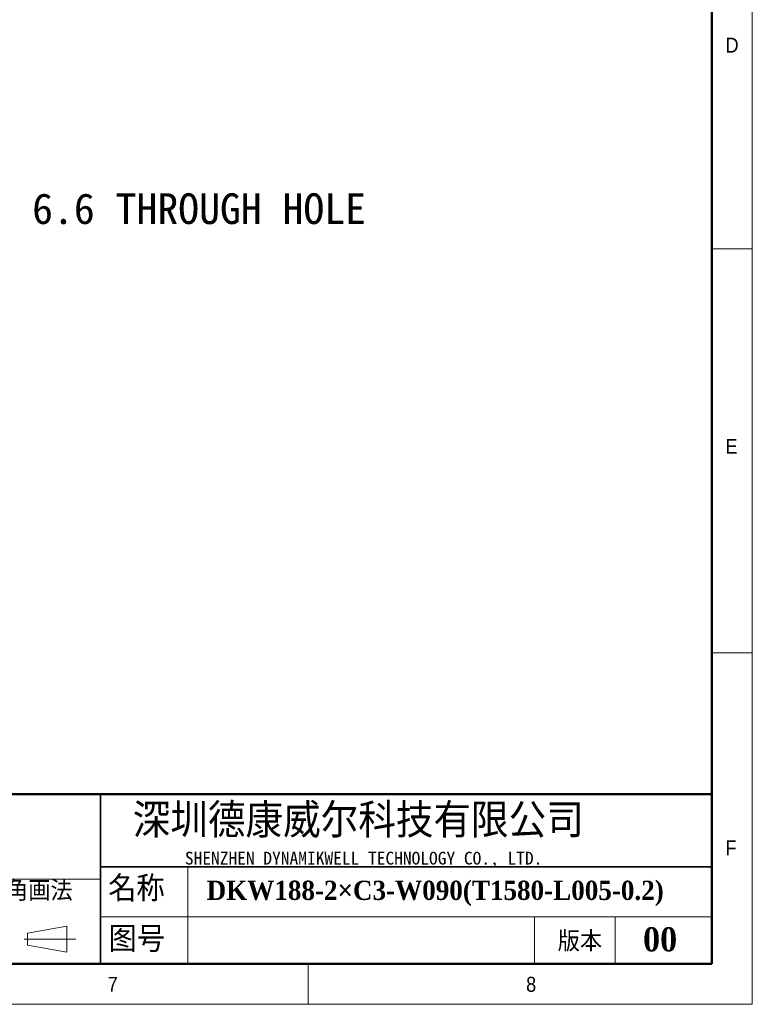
# Model space of a CAD drawing. Header units: millimetres. Extents: x 40 to 3320, y 40 to 2336.
# Tile 6 of 11: x 2594 to 3320, y 40 to 1015. Entities that reach past the tile are written whole.
import ezdxf

# ---------------------------------------------------------------- set-up
doc = ezdxf.new("R2010")
doc.units = ezdxf.units.MM
doc.header["$LTSCALE"] = 8
doc.layers.add('DIMNS', color=7, linetype='Continuous')
doc.styles.add('SLDTEXTSTYLE0', font='Gothic.ttf', dxfattribs={"width": 0.913})
doc.styles.add('SLDTEXTSTYLE1', font='timesbd.ttf', dxfattribs={"width": 0.933})
doc.styles.add('SLDTEXTSTYLE3', font='txt', dxfattribs={"bigfont": 'bigfont'})
doc.styles.add('SLDTEXTSTYLE4', font='txt', dxfattribs={"bigfont": 'bigfont'})
doc.styles.add('SLDTEXTSTYLE5', font='txt')
doc.styles.add('SLDTEXTSTYLE7', font='txt')
doc.dimstyles.new('SLDDIMSTYLE8', dxfattribs={"dimtxt": 30.4, "dimasz": 16, "dimexe": 0, "dimexo": 0.0625, "dimgap": 7.6, "dimtad": 0, "dimtih": 1, "dimtoh": 1, "dimdec": 1, "dimrnd": 1e-09, "dimzin": 12, "dimdsep": 46, "dimtxsty": 'SLDTEXTSTYLE7', "dimsah": 1, "dimcen": 0, "dimadec": 0, "dimazin": 3, "dimtfac": 1, "dimtdec": 1, "dimtofl": 0, "dimtmove": 0, "dimatfit": 3, "dimfxl": 0, "dimfrac": 2, "dimtolj": 1, "dimtzin": 12, "dimarcsym": 0})

# ---------------------------------------------------------------- blocks, each defined once
blk = doc.blocks.new('_D_30')
at = {"layer": 'DIMNS'}
for p, q in [((2405.2, 756.12), (2427.57, 827.73)), ((2427.57, 827.73), (2459.57, 827.73))]:
    blk.add_line(p, q, dxfattribs=at)
blk.add_solid([(2405.2, 756.12), (2412.26, 770.68), (2407.68, 772.11)], dxfattribs=at)
at = {"layer": 'DIMNS', "char_height": 30.4, "attachment_point": 1, "style": 'SLDTEXTSTYLE7'}
for s, insert in [('38X ', (2459.57, 843.04)), ('%%c', (2538.7, 842.75)), (' 6.6 THROUGH HOLE', (2585.67, 843.04))]:
    blk.add_mtext(s, dxfattribs=dict(at, insert=insert))

msp = doc.modelspace()

# ---------------------------------------------------------------- linework, layer by layer
at = {"color": 7, "linetype": 'Continuous', "lineweight": 18}
for p, q in [((3320, 40), (3320, 2336)), ((3280, 2296), (3280, 80)), ((3280, 788), (3320, 788)), ((3280, 388), (3320, 388)), ((2760.7398642, 176), (2760.7398642, 80)), ((2201.4758613, 164), (2674.0064972, 164)), ((2601.9065866, 110.5499805), (2640.7500893, 117.2694797)), ((2640.7500893, 117.2694797), (2640.7500893, 91.683194)), ((2674.0064972, 126.7204382), (3280, 126.7204382)), ((3104, 126.7204382), (3104, 80)), ((3184, 126.7204382), (3184, 80)), ((2601.9065866, 98.5499805), (2601.9065866, 110.5499805)), ((2598.4402248, 104.5499805), (2649.5575626, 104.5499805)), ((2601.9065866, 98.5499805), (2640.7500893, 91.683194)), ((80, 80), (3280, 80)), ((984, 80), (3280, 80)), ((2880, 80), (2880, 40)), ((40, 40), (3320, 40))]:
    msp.add_line(p, q, dxfattribs=at)
at = {"color": 7, "linetype": 'Continuous', "lineweight": 50}
for p, q in [((3280, 2296), (3280, 80)), ((3280, 248), (1464, 248)), ((80, 80), (3280, 80))]:
    msp.add_line(p, q, dxfattribs=at)
at = {"color": 7, "linetype": 'Continuous', "lineweight": 35}
for p, q in [((2674.0064972, 248), (2674.0064972, 80)), ((2674.0064972, 176), (3280, 176))]:
    msp.add_line(p, q, dxfattribs=at)

# ---------------------------------------------------------------- texts
at = {"color": 7, "linetype": 'Continuous', "lineweight": 0}
for s, insert, char_height, attachment_point, style in [('D', (3293.3333333, 997.1704528), 14.8166667, 1, 'SLDTEXTSTYLE0'), ('E', (3293.3333333, 599.9106936), 14.8166667, 1, 'SLDTEXTSTYLE0'), ('深圳德康威尔科技有限公司', (2706.035275, 238.9403364), 33.866666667, 1, 'SLDTEXTSTYLE4'), ('F', (3293.3333333, 202.2338134), 14.8166667, 1, 'SLDTEXTSTYLE0'), ('SHENZHEN DYNAMIKWELL TECHNOLOGY CO., LTD.', (2757.7422597, 191.0601178), 12.7, 1, 'SLDTEXTSTYLE5'), ('名称', (2681.7878779, 167.243517), 25.4, 1, 'SLDTEXTSTYLE3'), ('DKW188-2×C3-W090(T1580-L005-0.2)', (2779.2438769, 162.3900317), 19.05, 1, 'SLDTEXTSTYLE1'), ('图号', (2682.128891, 117.170145), 25.4, 1, 'SLDTEXTSTYLE3'), ('版本', (3127.1953082, 112.3594717), 20, 1, 'SLDTEXTSTYLE3'), ('00', (3228.6372553, 116.3460171), 24, 2, 'SLDTEXTSTYLE1'), ('7', (2681.1653799, 67.1747364), 14.8166667, 1, 'SLDTEXTSTYLE0'), ('8', (3095.8188424, 67.1747364), 14.8166667, 1, 'SLDTEXTSTYLE0')]:
    msp.add_mtext(s, dxfattribs=dict(at, insert=insert, char_height=char_height, attachment_point=attachment_point, style=style))
at = {"layer": 'DIMNS', "color": 7, "insert": (2536.4839625, 162.4328436), "char_height": 20, "attachment_point": 1, "style": 'SLDTEXTSTYLE3'}
msp.add_mtext('第三角画法', dxfattribs=at)

# ---------------------------------------------------------------- dimensions: what is measured, and where the dimension line sits
at = {"layer": 'DIMNS'}
dim = msp.add_diameter_dim_2p(p1=(2403.2304018, 749.821497), p2=(2405.1986987, 756.1211642), text='38X <> THROUGH HOLE\\P', dimstyle='SLDDIMSTYLE8', dxfattribs=at)
dim.commit()
dim.dimension.update_dxf_attribs({"geometry": '_D_30', "text_midpoint": (2710.4243052, 827.7302977), "dimtype": 163})

doc.saveas('drawing.dxf')
